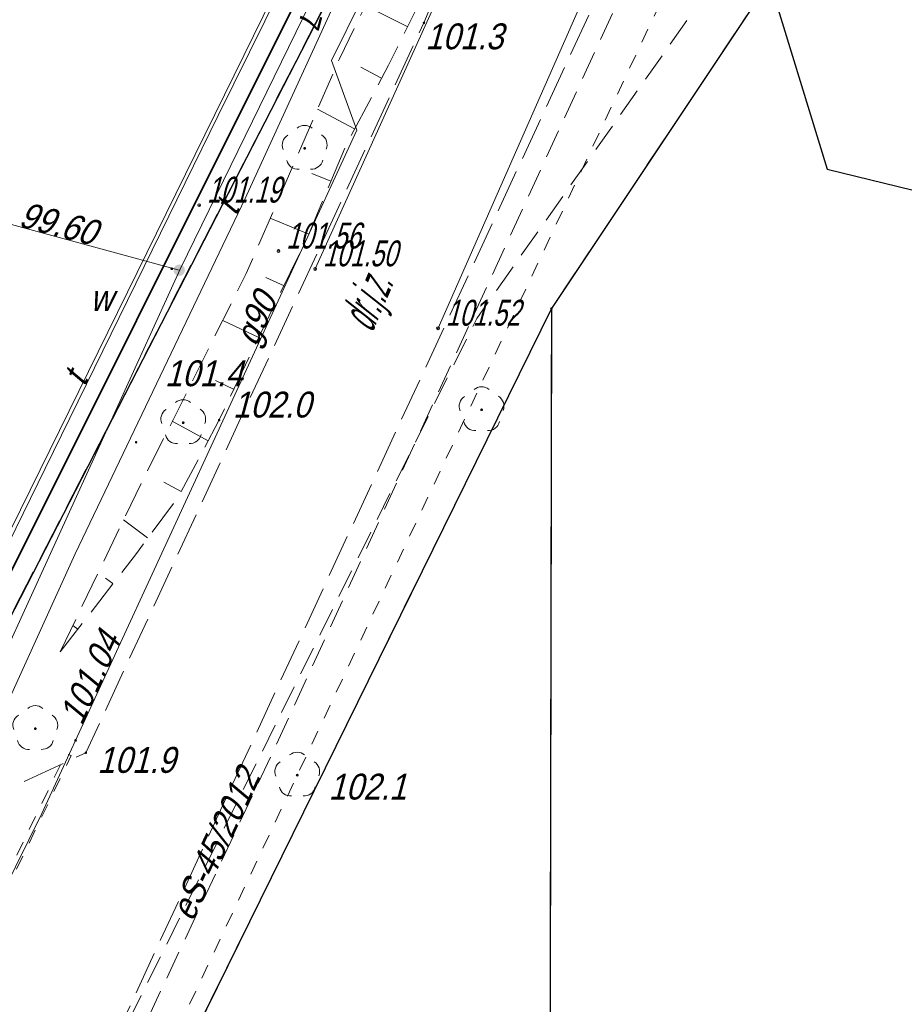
# Model space of a CAD drawing. Extents: x 6530721 to 6531385, y 5978377 to 5979143.
# Tile 69 of 146: x 6530876 to 6530907, y 5978803 to 5978837. Entities that reach past the tile are written whole.
import ezdxf

# ---------------------------------------------------------------- set-up
doc = ezdxf.new("R2010")
doc.units = 0
for name, pattern in [('AB_rokocin 2014-08-13 AC2004$0$0.5_0.5', [1, 0.5, -0.5]), ('AB_rokocin 2014-08-13 AC2004$0$1.0_0.5', [1.5, 1, -0.5]), ('AB_rokocin 2014-08-13 AC2004$0$1.5_0.5', [2, 1.5, -0.5]), ('AB_rokocin 2014-08-13 AC2004$0$823-500', [1.75, 1.25, -0.5]), ('AB_rokocin 2014-08-13 AC2004$0$l217_500', [2, 1.5, -0.5]), ('AB_rokocin 2014-08-13 AC2004$0$l219_500', [0])]:
    doc.linetypes.add(name, pattern=pattern)
for name, color, linetype, lineweight in [('AB-wymiarowa', 7, 'Continuous', 30), ('AB_rokocin 2014-08-13 AC2004$0$203-Punkt załamania granicy działki nie stabilizowany', 7, 'Continuous', 18), ('AB_rokocin 2014-08-13 AC2004$0$217-Granica konturu klasyfikcyjnego', 7, 'Continuous', 18), ('AB_rokocin 2014-08-13 AC2004$0$218-Granica użytku', 7, 'Continuous', 18), ('AB_rokocin 2014-08-13 AC2004$0$219-Linia granicy', 7, 'Continuous', 18), ('AB_rokocin 2014-08-13 AC2004$0$432-Jezdnia', 7, 'Continuous', 18), ('AB_rokocin 2014-08-13 AC2004$0$621-Punkt rzędnej przewodu-SWPOD', 7, 'Continuous', 18), ('AB_rokocin 2014-08-13 AC2004$0$621-Punkt rzędnej przewodu-SWPOD-Atr2', 7, 'Continuous', 18), ('AB_rokocin 2014-08-13 AC2004$0$623-Punkt rzędnej przewodu-SGPOD', 7, 'Continuous', 18), ('AB_rokocin 2014-08-13 AC2004$0$623-Punkt rzędnej przewodu-SGPOD-Atr3', 7, 'Continuous', 18), ('AB_rokocin 2014-08-13 AC2004$0$820-Skarpa nieumocniona', 7, 'Continuous', 18), ('AB_rokocin 2014-08-13 AC2004$0$823-Szczyt skarpy nieumocninej', 7, 'Continuous', 18), ('AB_rokocin 2014-08-13 AC2004$0$824-Podnóże skarpy nieumocninej', 7, 'Continuous', 18), ('AB_rokocin 2014-08-13 AC2004$0$903-Żywopłot', 7, 'Continuous', 18), ('AB_rokocin 2014-08-13 AC2004$0$drzewo liściaste (punkt)', 7, 'Continuous', 18), ('AB_rokocin 2014-08-13 AC2004$0$jezdnia (powierzchnia)', 7, 'Continuous', 18), ('AB_rokocin 2014-08-13 AC2004$0$kółeczka', 1, 'Continuous', 18), ('AB_rokocin 2014-08-13 AC2004$0$ogrodzenie trwałe (linia)', 7, 'Continuous', 18), ('AB_rokocin 2014-08-13 AC2004$0$przepust (powierzchnia)', 7, 'Continuous', 18), ('AB_rokocin 2014-08-13 AC2004$0$przewód elektroenergetyczny - projektowany (linia)-SE', 7, 'Continuous', 18), ('AB_rokocin 2014-08-13 AC2004$0$przewód elektroenergetyczny - projektowany (linia)-SE-Atr1', 7, 'Continuous', 18), ('AB_rokocin 2014-08-13 AC2004$0$przewód gazowy (linia)-SG', 7, 'Continuous', 18), ('AB_rokocin 2014-08-13 AC2004$0$przewód gazowy (linia)-SG-Atr1', 7, 'Continuous', 18), ('AB_rokocin 2014-08-13 AC2004$0$przewód kanalizacyjny - projektowany (linia)-SK', 7, 'Continuous', 18), ('AB_rokocin 2014-08-13 AC2004$0$przewód telekomunikacyjny (linia)-STPOD', 7, 'Continuous', 18), ('AB_rokocin 2014-08-13 AC2004$0$przewód telekomunikacyjny (linia)-STPOD-Atr1', 7, 'Continuous', 18), ('AB_rokocin 2014-08-13 AC2004$0$przewód wodociągowy (linia)-SW', 7, 'Continuous', 18), ('AB_rokocin 2014-08-13 AC2004$0$punkt wysokościowy naturalny', 7, 'Continuous', 18), ('AB_rokocin 2014-08-13 AC2004$0$punkt wysokościowy naturalny-Atr2', 7, 'Continuous', 18), ('AB_rokocin 2014-08-13 AC2004$0$wysokosci_asfalt', 7, 'Continuous', 18), ('AB_rokocin 2014-08-13 AC2004$0$zasuwa (punkt)-SW', 7, 'Continuous', 18), ('AB_rokocin 2014-08-13 AC2004$0$zasuwa (punkt)-SW-Atr17', 7, 'Continuous', 18), ('asf', 7, 'Continuous', 18)]:
    doc.layers.add(name, color=color, linetype=linetype, lineweight=lineweight)
for name, color, linetype in [('gaPionowe', 7, 'Continuous'), ('zzz.ga.oz_pion_wypelnienie', 7, 'Continuous'), ('zzz.gaVSDodTekst', 7, 'Continuous'), ('zzz.gaVSDomyslna', 7, 'Continuous'), ('zzz.gaVSNazwa', 7, 'Continuous'), ('zzz.gaVSStan', 7, 'Continuous'), ('zzz.gaVSWielkość', 7, 'Continuous')]:
    doc.layers.add(name, color=color, linetype=linetype)
doc.styles.add('AB_rokocin 2014-08-13 AC2004$0$Standard', font='txt')
doc.styles.add('GA4-ATR-TEXT', font='arial.ttf', dxfattribs={"width": 0.9})
doc.styles.get("Standard").update_dxf_attribs({"font": 'simplex.shx', "width": 0.75, "height": 1.25})
doc.linetypes.add('AB_rokocin 2014-08-13 AC2004$0$902-500', pattern='A,3.75,0,[1,ksztalty.shx,S=0.5,R=0,X=0,Y=0],3.75', length=7.5)
doc.linetypes.add('AB_rokocin 2014-08-13 AC2004$0$903-500', pattern='A,0,-0.001,0,[6,ksztalty.shx,S=0.667,R=0,X=0,Y=0],-3', length=3.001)
doc.dimstyles.new('GA4-LEADER', dxfattribs={"dimtxt": 1, "dimasz": 1, "dimexe": 1, "dimexo": 1, "dimgap": 1, "dimtad": 1, "dimtxsty": 'Standard', "dimcen": 1, "dimadec": 0, "dimazin": 0, "dimtfac": 1, "dimtmove": 0, "dimatfit": 3, "dimfxl": 1, "dimarcsym": 0})

# ---------------------------------------------------------------- blocks, each defined once
blk = doc.blocks.new('z.ga4.A-7_wyp_0')
at = {"color": 0, "linetype": 'ByBlock', "lineweight": -2}
blk.add_line((-356.5, 725.4), (356.5, 725.4), dxfattribs=at)
at = {"color": 0, "linetype": 'Continuous', "lineweight": 0, "const_width": 30}
blk.add_lwpolyline([(356.5, 710.4), (-356.5, 710.4, 0.563712), (-391, 653.3), (-33.8, 34.5, 0.563661), (32.9, 33.1), (390.2, 651.9, 0.577186), (356.5, 710.4)], format="xyb", close=True, dxfattribs=at)
at = {"color": 0, "linetype": 'ByBlock', "lineweight": -2}
blk.add_point((0, 0), dxfattribs=at)
blk = doc.blocks.new('z.ga4.A-7_wyp_1')
at = {"layer": 'zzz.ga.oz_pion_wypelnienie', "linetype": 'ByBlock', "lineweight": 0}
h = blk.add_hatch(color=0, dxfattribs=at)
edge = h.paths.add_edge_path()
edge.add_line((0, 695.4), (-356.5, 695.4))
edge.add_arc((-356.5, 671.4), 24, 90, 148.82094)
edge.add_arc((-356.5, 671.4), 24, 148.82094, 206.99438)
edge.add_line((-377.9, 660.5), (-20, 40.6))
edge.add_arc((-1.5, 51.3), 21.3, 210, 272.39616)
edge.add_arc((-1.8, 57.3), 27.3, 272.39616, 324.0339)
edge.add_line((20.3, 41.2), (378, 660.8))
edge.add_arc((359.5, 671.5), 21.4, 329.99734, 393.53983)
edge.add_arc((354.7, 668.3), 27.1, 33.53983, 87.05813)
edge.add_line((356.1, 695.4), (0, 695.4))
at = {"layer": 'zzz.ga.oz_pion_wypelnienie', "color": 0, "linetype": 'ByBlock', "lineweight": 0}
blk.add_lwpolyline([(0, 695.4), (-356.5, 695.4, 0.262443), (-377, 683.8, 0.259425), (-377.9, 660.5), (-20, 40.6, 0.279187), (-0.6, 30, 0.229204), (20.3, 41.2), (378, 660.8, 0.284586), (377.4, 683.3, 0.237857), (356.1, 695.4)], format="xyb", close=True, dxfattribs=at)
blk.add_point((0, 0), dxfattribs=at)
blk = doc.blocks.new('A-7-59151555588-vs')
at = {"layer": 'zzz.gaVSDomyslna', "color": 10, "lineweight": 0, "xscale": 0.8333333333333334, "yscale": 0.8333333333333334}
blk.add_blockref('z.ga4.A-7_wyp_0', (0, 0), dxfattribs=at)
at = {"layer": 'zzz.gaVSDomyslna', "color": 50, "lineweight": 0, "xscale": 0.8333333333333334, "yscale": 0.8333333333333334}
blk.add_blockref('z.ga4.A-7_wyp_1', (0, 0), dxfattribs=at)
at = {"layer": 'zzz.gaVSDodTekst', "style": 'GA4-ATR-TEXT', "flags": 1}
blk.add_attdef('AddText', (0, 0), '', height=1, dxfattribs=at)
at = {"layer": 'zzz.gaVSDomyslna', "style": 'GA4-ATR-TEXT', "flags": 1}
for tag in ['Width', 'Height', 'Position', 'Route']:
    blk.add_attdef(tag, (0, 0), '', height=1, dxfattribs=at)
at = {"layer": 'zzz.gaVSNazwa', "style": 'GA4-ATR-TEXT'}
blk.add_attdef('Name', (475, 377.259375), '', height=150, dxfattribs=at)
at = {"layer": 'zzz.gaVSStan', "style": 'GA4-ATR-TEXT'}
blk.add_attdef('State', (475, 122.259375), '', height=150, dxfattribs=at)
at = {"layer": 'zzz.gaVSWielkość', "style": 'GA4-ATR-TEXT', "flags": 1}
blk.add_attdef('Size', (0, 0), '', height=1, dxfattribs=at)
blk = doc.blocks.new('AB_rokocin 2014-08-13 AC2004$0$WSP')
at = {"layer": 'AB_rokocin 2014-08-13 AC2004$0$kółeczka', "color": 0, "linetype": 'Continuous'}
blk.add_circle((0, 0), 0.1, dxfattribs=at)
blk = doc.blocks.new('AB_rokocin 2014-08-13 AC2004$0$OP021')
at = {"linetype": 'Continuous', "lineweight": 13}
h = blk.add_hatch(color=0, dxfattribs=at)
edge = h.paths.add_edge_path()
edge.add_arc((0, 0), 0.05, 0, 360)
at = {"color": 0, "linetype": 'Continuous', "lineweight": 13}
for centre, start, end in [((0, 0.4), 49.272, 130.728), ((-0.38, 0.124), 121.308, 202.548), ((0.38, 0.124), 337.452, 58.692), ((-0.235, -0.324), 193.221, 274.871), ((0.235, -0.324), 265.129, 346.779)]:
    blk.add_arc(centre, 0.4, start, end, dxfattribs=at)
blk = doc.blocks.new('AB_rokocin 2014-08-13 AC2004$0$621')
at = {"linetype": 'Continuous', "lineweight": 0}
h = blk.add_hatch(color=0, dxfattribs=at)
edge = h.paths.add_edge_path()
edge.add_arc((0, 0), 0.05, 0, 360)
blk = doc.blocks.new('AB_rokocin 2014-08-13 AC2004$0$PW01')
at = {"linetype": 'Continuous', "lineweight": 13}
h = blk.add_hatch(color=0, dxfattribs=at)
edge = h.paths.add_edge_path()
edge.add_arc((0, 0), 0.045, 0, 360)
blk = doc.blocks.new('AB_rokocin 2014-08-13 AC2004$0$US25')
at = {"linetype": 'Continuous', "lineweight": 0}
h = blk.add_hatch(color=0, dxfattribs=at)
edge = h.paths.add_edge_path()
edge.add_arc((0, 0), 0.2, 0, 360)
blk = doc.blocks.new('AB_rokocin 2014-08-13 AC2004$0$203')
at = {"linetype": 'Continuous', "lineweight": 0}
h = blk.add_hatch(color=0, dxfattribs=at)
edge = h.paths.add_edge_path()
edge.add_arc((0, 0), 0.045, 0, 360)
blk = doc.blocks.new('AB_rokocin 2014-08-13 AC2004')
at = {"layer": 'AB_rokocin 2014-08-13 AC2004$0$217-Granica konturu klasyfikcyjnego', "color": 3, "linetype": 'AB_rokocin 2014-08-13 AC2004$0$l217_500', "lineweight": 18, "flags": 128}
for points in [[(6530872.9, 5978811.3), (6530887.79, 5978840.25)], [(6530872.9, 5978811.3), (6530887.79, 5978840.25)], [(6530894.37, 5978827.13), (6530902.71, 5978839.64)], [(6530894.37, 5978827.13), (6530902.71, 5978839.64)], [(6530858.31, 5978753.94), (6530894.37, 5978827.13)], [(6530858.31, 5978753.94), (6530894.37, 5978827.13)], [(6530894.2, 5978738.03), (6530894.37, 5978827.13)], [(6530894.2, 5978738.03), (6530894.37, 5978827.13)]]:
    blk.add_lwpolyline(points, dxfattribs=at)
at = {"layer": 'AB_rokocin 2014-08-13 AC2004$0$218-Granica użytku', "color": 7, "linetype": 'AB_rokocin 2014-08-13 AC2004$0$0.5_0.5', "lineweight": 18, "flags": 128}
blk.add_lwpolyline([(6531001.17, 5978721.69), (6531000.63, 5978732.43), (6530996.15, 5978739.32), (6530984.93, 5978759.47), (6530975.19, 5978775.23), (6530966.02, 5978789.33), (6530947.12, 5978815.35), (6530930.04, 5978841.98), (6530914.21, 5978864.57), (6530909.23, 5978867.86), (6530906.17, 5978863.28), (6530898.76, 5978839.04), (6530885.52, 5978810.89), (6530874.76, 5978788), (6530855.37, 5978751.06), (6530836.1, 5978722.27), (6530827.283, 5978708.346)], dxfattribs=at)
at = {"layer": 'AB_rokocin 2014-08-13 AC2004$0$219-Linia granicy', "color": 92, "linetype": 'AB_rokocin 2014-08-13 AC2004$0$l219_500', "lineweight": 30, "flags": 128}
for points in [[(6530887.79, 5978840.25), (6530872.9, 5978811.3)], [(6530887.79, 5978840.25), (6530872.9, 5978811.3)], [(6530902.71, 5978839.64), (6530894.37, 5978827.13)], [(6530902.71, 5978839.64), (6530894.37, 5978827.13)], [(6530894.37, 5978827.13), (6530858.31, 5978753.94)], [(6530894.37, 5978827.13), (6530858.31, 5978753.94)], [(6530894.37, 5978827.13), (6530894.2, 5978738.03)], [(6530894.37, 5978827.13), (6530894.2, 5978738.03)]]:
    blk.add_lwpolyline(points, dxfattribs=at)
at = {"layer": 'AB_rokocin 2014-08-13 AC2004$0$820-Skarpa nieumocniona', "color": 252, "linetype": 'Continuous', "lineweight": 18}
for p, q in [((6530889.35, 5978836.95), (6530887.89, 5978837.68)), ((6530888.45, 5978835.16), (6530887.74, 5978835.54)), ((6530887.51, 5978833.39), (6530886.22, 5978834.08)), ((6530886.69, 5978831.57), (6530886.03, 5978831.84)), ((6530885.92, 5978829.72), (6530884.58, 5978830.28)), ((6530885.06, 5978827.92), (6530884.43, 5978828.22)), ((6530884.18, 5978826.13), (6530882.93, 5978826.72)), ((6530883.32, 5978824.32), (6530882.67, 5978824.63)), ((6530882.42, 5978822.53), (6530881.17, 5978823.21)), ((6530881.48, 5978820.77), (6530880.87, 5978821.09)), ((6530880.31, 5978819.15), (6530879.47, 5978819.78)), ((6530879.1, 5978817.56), (6530878.84, 5978817.75)), ((6530877.88, 5978815.97), (6530877.71, 5978816.1))]:
    blk.add_line(p, q, dxfattribs=at)
at = {"layer": 'AB_rokocin 2014-08-13 AC2004$0$823-Szczyt skarpy nieumocninej', "color": 252, "linetype": 'AB_rokocin 2014-08-13 AC2004$0$823-500', "lineweight": 18, "flags": 128}
blk.add_lwpolyline([(6530877.27, 5978815.18), (6530879.92, 5978818.61), (6530881.34, 5978820.51), (6530882.78, 5978823.21)], dxfattribs=at)
at = {"layer": 'AB_rokocin 2014-08-13 AC2004$0$824-Podnóże skarpy nieumocninej', "color": 252, "linetype": 'AB_rokocin 2014-08-13 AC2004$0$823-500', "lineweight": 18, "flags": 128}
blk.add_lwpolyline([(6530877.27, 5978815.18), (6530878.57, 5978817.9), (6530880.13, 5978821.13), (6530883.74, 5978828.35), (6530886.99, 5978835.83), (6530889.72, 5978841.41), (6530889.94, 5978841.91), (6530890.78, 5978845.64), (6530891.75, 5978850.16), (6530892.18, 5978852.02)], dxfattribs=at)
at = {"layer": 'AB_rokocin 2014-08-13 AC2004$0$903-Żywopłot', "color": 7, "linetype": 'AB_rokocin 2014-08-13 AC2004$0$903-500', "lineweight": 18, "flags": 128}
blk.add_lwpolyline([(6530872.63, 5978811.99), (6530872.16, 5978812.57), (6530886.7, 5978842.14), (6530888.92, 5978849.73), (6530871.77, 5978854.36)], dxfattribs=at)
at = {"layer": 'AB_rokocin 2014-08-13 AC2004$0$jezdnia (powierzchnia)', "color": 252, "linetype": 'AB_rokocin 2014-08-13 AC2004$0$1.5_0.5', "lineweight": 18, "flags": 128}
for points in [[(6530825.619, 5978710.135), (6530834.4, 5978723.5), (6530846.02, 5978741.67), (6530861.62, 5978766.64), (6530872.11, 5978786.48), (6530896.78, 5978839.74), (6530899.3, 5978847.98), (6530901.26, 5978858.05)], [(6530894.9, 5978851.33), (6530893.28, 5978845.28), (6530889.93, 5978837.08), (6530878.16, 5978811.67), (6530874.58, 5978810), (6530871.69, 5978810.03)], [(6530894.33, 5978851.31), (6530891.82, 5978842.98), (6530890.87, 5978839.98), (6530888.7, 5978835.61), (6530887.23, 5978832.85), (6530885.86, 5978829.58), (6530884.19, 5978826.16), (6530882.78, 5978823.21)]]:
    blk.add_lwpolyline(points, dxfattribs=at)
at = {"layer": 'AB_rokocin 2014-08-13 AC2004$0$kółeczka', "color": 7, "linetype": 'ByBlock'}
for p in [(6530882.106, 5978830.732, 101.188), (6530882.106, 5978830.732, 101.188), (6530882.106, 5978830.732, 101.188), (6530884.868, 5978829.134, 101.559), (6530884.868, 5978829.134, 101.559), (6530884.868, 5978829.134, 101.559), (6530886.146, 5978828.514, 101.496), (6530886.146, 5978828.514, 101.496), (6530886.146, 5978828.514, 101.496), (6530890.423, 5978826.448, 101.524), (6530890.423, 5978826.448, 101.524), (6530890.423, 5978826.448, 101.524)]:
    blk.add_point(p, dxfattribs=at)
at = {"layer": 'AB_rokocin 2014-08-13 AC2004$0$kółeczka', "color": 1, "linetype": 'ByBlock'}
for p in [(6530882.106, 5978830.732, 101.188), (6530884.868, 5978829.134, 101.559), (6530886.146, 5978828.514, 101.496), (6530890.423, 5978826.448, 101.524)]:
    blk.add_point(p, dxfattribs=at)
at = {"layer": 'AB_rokocin 2014-08-13 AC2004$0$ogrodzenie trwałe (linia)', "color": 252, "linetype": 'AB_rokocin 2014-08-13 AC2004$0$902-500', "lineweight": 35, "flags": 128}
blk.add_lwpolyline([(6530854.01, 5978860.07), (6530889.82, 5978850.64), (6530887.49, 5978841.87), (6530872.34, 5978811.57), (6530860.74, 5978815.1), (6530856.78, 5978816.13), (6530852.19, 5978817.32), (6530851.22, 5978817.57), (6530845.21, 5978819.17), (6530844.44, 5978819.4), (6530843.49, 5978819.65)], dxfattribs=at)
at = {"layer": 'AB_rokocin 2014-08-13 AC2004$0$przepust (powierzchnia)', "color": 7, "linetype": 'AB_rokocin 2014-08-13 AC2004$0$0.5_0.5', "lineweight": 18, "flags": 128}
blk.add_lwpolyline([(6530872.71, 5978801.8), (6530877.46, 5978811.63), (6530877.65, 5978811.57), (6530872.9, 5978801.7)], dxfattribs=at)
at = {"layer": 'AB_rokocin 2014-08-13 AC2004$0$przewód elektroenergetyczny - projektowany (linia)-SE', "color": 1, "linetype": 'AB_rokocin 2014-08-13 AC2004$0$1.0_0.5', "lineweight": 18, "flags": 128}
blk.add_lwpolyline([(6530826.972, 5978708.68), (6530827.24, 5978709.09), (6530834.58, 5978722.01), (6530844.3, 5978737.61), (6530851.06, 5978748.63), (6530857.75, 5978759.14), (6530864.58, 5978771.22), (6530872.94, 5978786.68), (6530885.26, 5978812.96), (6530898.25, 5978841.23), (6530902.68, 5978856.6), (6530904.26, 5978865.5), (6530895.64, 5978867.12), (6530896.81, 5978878.73), (6530897.37, 5978886.45), (6530914.59, 5978888.09), (6530916.6, 5978883.13), (6530918.66, 5978878.97), (6530922.67, 5978870.07), (6530922.8, 5978868.04), (6530926.81, 5978860.82), (6530928.6, 5978857.83), (6530930.08, 5978855.53), (6530931.41, 5978853.22), (6530934.81, 5978847.74), (6530938.18, 5978842.74), (6530940.61, 5978838.92), (6530943.7, 5978834.57), (6530946.08, 5978831.07), (6530948, 5978828.22), (6530952.41, 5978821.5), (6530956.94, 5978815.04), (6530960.54, 5978809.91), (6530964.29, 5978804.42), (6530967.77, 5978799.56), (6530971.05, 5978794.9), (6530973.84, 5978790.63), (6530976.58, 5978786.57), (6530980.58, 5978780.71), (6530982.7, 5978777.62), (6530985.22, 5978773.81), (6530988.34, 5978769.04), (6530989.92, 5978766.7), (6530990.46, 5978765.93), (6530990.37, 5978765.15), (6530991.83, 5978763.13), (6530996.06, 5978757.13), (6530999.57, 5978752.09), (6531000.82, 5978750.32), (6531001.94, 5978748.65), (6531002.55, 5978747.77), (6531005.3, 5978743.83), (6531008.21, 5978739.6), (6531012.63, 5978733.34), (6531017.03, 5978727.14), (6531023.63, 5978717.51), (6531029.4, 5978709.03), (6531033.24, 5978703.44), (6531036.36, 5978699.89), (6531039.9, 5978695.78), (6531042.87, 5978692.37), (6531049.22, 5978685.3), (6531061.9, 5978670.96), (6531061.63, 5978668.76), (6531063.68, 5978666.4), (6531066.09, 5978666.33), (6531071.01, 5978660.91), (6531074.47, 5978660.91), (6531079.98, 5978654.09), (6531082.92, 5978659.36), (6531086.03, 5978664.59), (6531092.01, 5978675.8), (6531094.55, 5978679.72)], dxfattribs=at)
at = {"layer": 'AB_rokocin 2014-08-13 AC2004$0$przewód gazowy (linia)-SG', "color": 40, "linetype": 'Continuous', "lineweight": 18, "flags": 128}
blk.add_lwpolyline([(6530866.99, 5978790.07), (6530876.63, 5978809.56), (6530887.59, 5978833.34), (6530886.71, 5978835.77), (6530888.87, 5978840.15), (6530888.86, 5978842.38), (6530892.53, 5978850.43), (6530895.62, 5978865.87), (6530896.89, 5978866.81), (6530898.52, 5978884.1), (6530913.39, 5978886.25), (6530914.43, 5978886.4)], dxfattribs=at)
at = {"layer": 'AB_rokocin 2014-08-13 AC2004$0$przewód kanalizacyjny - projektowany (linia)-SK', "color": 32, "linetype": 'AB_rokocin 2014-08-13 AC2004$0$1.0_0.5', "lineweight": 18, "flags": 128}
blk.add_lwpolyline([(6530896.5, 5978861.93), (6530903.98, 5978859.93), (6530901.81, 5978841.02), (6530891.77, 5978826.79), (6530873.33, 5978789.58), (6530843.52, 5978735.52), (6530825.994, 5978709.731)], dxfattribs=at)
at = {"layer": 'AB_rokocin 2014-08-13 AC2004$0$przewód telekomunikacyjny (linia)-STPOD', "color": 30, "linetype": 'Continuous', "lineweight": 18, "flags": 128}
for points in [[(6530901.79, 5978970.5), (6530901.07, 5978964.3), (6530900.4, 5978955.75), (6530899.75, 5978946.53), (6530899, 5978937.36), (6530898.01, 5978928.4), (6530896.74, 5978916.21), (6530896.41, 5978909.27), (6530896.2, 5978900.94), (6530897.02, 5978889.89), (6530896.25, 5978881.02), (6530895.21, 5978869.55), (6530894.07, 5978859.93), (6530893.16, 5978854.27), (6530891.31, 5978850.17), (6530887.9, 5978840.12), (6530883.71, 5978830.96), (6530877.79, 5978818.59), (6530872.88, 5978807.8)], [(6530873.4, 5978814.75), (6530876.74, 5978821.57), (6530882.77, 5978833.86), (6530887.65, 5978843.74)]]:
    blk.add_lwpolyline(points, dxfattribs=at)
at = {"layer": 'AB_rokocin 2014-08-13 AC2004$0$przewód wodociągowy (linia)-SW', "color": 5, "linetype": 'Continuous', "lineweight": 18, "flags": 128}
for points in [[(6530868.5, 5978803.61), (6530869.27, 5978803.32), (6530870.75, 5978806.22), (6530874.57, 5978813.47), (6530881.44, 5978828.51), (6530887.74, 5978841.39), (6530890.62, 5978851.55)], [(6530857.14, 5978835.03), (6530857.24, 5978835.25), (6530865.51, 5978832.83), (6530873.22, 5978830.7), (6530881.41, 5978828.47)]]:
    blk.add_lwpolyline(points, dxfattribs=at)
at = {"layer": 'AB_rokocin 2014-08-13 AC2004$0$203-Punkt załamania granicy działki nie stabilizowany', "color": 7, "linetype": 'Continuous', "lineweight": 18, "rotation": 171.887}
blk.add_blockref('AB_rokocin 2014-08-13 AC2004$0$203', (6530894.37, 5978827.13), dxfattribs=at)
at = {"layer": 'AB_rokocin 2014-08-13 AC2004$0$621-Punkt rzędnej przewodu-SWPOD', "color": 5, "linetype": 'Continuous', "lineweight": 18}
blk.add_blockref('AB_rokocin 2014-08-13 AC2004$0$621', (6530881.15, 5978828.52), dxfattribs=at)
at = {"layer": 'AB_rokocin 2014-08-13 AC2004$0$623-Punkt rzędnej przewodu-SGPOD', "color": 52, "linetype": 'Continuous', "lineweight": 18, "rotation": 65.25500000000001}
blk.add_blockref('AB_rokocin 2014-08-13 AC2004$0$621', (6530877.8, 5978812.1), dxfattribs=at)
at = {"layer": 'AB_rokocin 2014-08-13 AC2004$0$drzewo liściaste (punkt)', "color": 94, "linetype": 'Continuous', "lineweight": 13, "rotation": 0.297}
for p in [(6530885.78, 5978832.71), (6530891.94, 5978823.61), (6530881.55, 5978823.16), (6530876.4, 5978812.51), (6530885.52, 5978810.89)]:
    blk.add_blockref('AB_rokocin 2014-08-13 AC2004$0$OP021', p, dxfattribs=at)
at = {"layer": 'AB_rokocin 2014-08-13 AC2004$0$kółeczka', "color": 252, "linetype": 'Continuous', "xscale": 0.5, "yscale": 0.5, "zscale": 0.5}
for p in [(6530882.106, 5978830.732), (6530884.868, 5978829.134), (6530886.146, 5978828.514), (6530890.423, 5978826.448)]:
    blk.add_blockref('AB_rokocin 2014-08-13 AC2004$0$WSP', p, dxfattribs=at)
at = {"layer": 'AB_rokocin 2014-08-13 AC2004$0$punkt wysokościowy naturalny', "color": 7, "linetype": 'Continuous', "lineweight": 13}
for p in [(6530889.93, 5978837.08), (6530882.8, 5978823.25), (6530879.91, 5978822.48), (6530878.16, 5978811.67), (6530885.52, 5978810.89)]:
    blk.add_blockref('AB_rokocin 2014-08-13 AC2004$0$PW01', p, dxfattribs=at)
at = {"layer": 'AB_rokocin 2014-08-13 AC2004$0$zasuwa (punkt)-SW', "color": 7, "linetype": 'Continuous', "lineweight": 13, "rotation": 331.407}
blk.add_blockref('AB_rokocin 2014-08-13 AC2004$0$US25', (6530881.41, 5978828.47), dxfattribs=at)
at = {"layer": 'AB_rokocin 2014-08-13 AC2004$0$432-Jezdnia', "color": 7, "linetype": 'Continuous', "lineweight": 20, "style": 'AB_rokocin 2014-08-13 AC2004$0$Standard', "oblique": 15, "width": 0.467}
blk.add_text('dr.j.z.', height=1.25, rotation=66.636, dxfattribs=at).set_placement((6530888.13, 5978826.27))
at = {"layer": 'AB_rokocin 2014-08-13 AC2004$0$621-Punkt rzędnej przewodu-SWPOD-Atr2', "color": 5, "linetype": 'ByBlock', "lineweight": 20, "style": 'AB_rokocin 2014-08-13 AC2004$0$Standard', "oblique": 15, "width": 0.9}
blk.add_text('99.60', height=0.9, rotation=345.498, dxfattribs=at).set_placement((6530875.78, 5978830))
at = {"layer": 'AB_rokocin 2014-08-13 AC2004$0$623-Punkt rzędnej przewodu-SGPOD-Atr3', "color": 52, "linetype": 'ByBlock', "lineweight": 20, "style": 'AB_rokocin 2014-08-13 AC2004$0$Standard', "oblique": 15, "width": 0.9}
blk.add_text('101.04', height=0.9, rotation=65.255, dxfattribs=at).set_placement((6530878.02, 5978812.58))
at = {"layer": 'AB_rokocin 2014-08-13 AC2004$0$przewód elektroenergetyczny - projektowany (linia)-SE-Atr1', "color": 1, "linetype": 'ByBlock', "lineweight": 20, "style": 'AB_rokocin 2014-08-13 AC2004$0$Standard', "oblique": 15, "width": 0.9}
blk.add_text('eS-45/2012', height=0.9, rotation=64.901, dxfattribs=at).set_placement((6530881.88, 5978805.75))
at = {"layer": 'AB_rokocin 2014-08-13 AC2004$0$przewód gazowy (linia)-SG-Atr1', "color": 40, "linetype": 'ByBlock', "lineweight": 20, "style": 'AB_rokocin 2014-08-13 AC2004$0$Standard', "oblique": 15, "width": 0.9}
blk.add_text('g90', height=0.9, rotation=65.255, dxfattribs=at).set_placement((6530884.101, 5978825.771))
at = {"layer": 'AB_rokocin 2014-08-13 AC2004$0$przewód telekomunikacyjny (linia)-STPOD-Atr1', "color": 30, "linetype": 'ByBlock', "lineweight": 20, "style": 'AB_rokocin 2014-08-13 AC2004$0$Standard', "oblique": 15, "width": 0.9}
for p in [(6530883.4, 5978830.32), (6530878.12, 5978824.38)]:
    blk.add_text('t', height=0.9, rotation=64.885, dxfattribs=at).set_placement(p)
at = {"layer": 'AB_rokocin 2014-08-13 AC2004$0$punkt wysokościowy naturalny-Atr2', "color": 252, "linetype": 'ByBlock', "lineweight": 20, "style": 'AB_rokocin 2014-08-13 AC2004$0$Standard', "oblique": 15, "width": 0.9}
for s, p in [('101.3', (6530889.98, 5978836.16)), ('101.4', (6530880.91, 5978824.43)), ('102.0', (6530883.28, 5978823.34)), ('101.9', (6530878.56, 5978810.97)), ('102.1', (6530886.61, 5978810.04))]:
    blk.add_text(s, height=0.9, dxfattribs=at).set_placement(p)
at = {"layer": 'AB_rokocin 2014-08-13 AC2004$0$wysokosci_asfalt', "color": 252, "linetype": 'ByBlock', "lineweight": 20, "style": 'AB_rokocin 2014-08-13 AC2004$0$Standard', "oblique": 15, "width": 0.7}
for s, p in [('101.19', (6530882.376, 5978830.822)), ('101.56', (6530885.138, 5978829.224)), ('101.50', (6530886.416, 5978828.604)), ('101.52', (6530890.693, 5978826.538))]:
    blk.add_text(s, height=0.9, dxfattribs=at).set_placement(p)
at = {"layer": 'AB_rokocin 2014-08-13 AC2004$0$zasuwa (punkt)-SW-Atr17', "color": 7, "linetype": 'ByBlock', "lineweight": 20, "style": 'AB_rokocin 2014-08-13 AC2004$0$Standard', "oblique": 15, "width": 0.9}
blk.add_text('w', height=0.9, dxfattribs=at).set_placement((6530878.31, 5978827.05))

msp = doc.modelspace()

# ---------------------------------------------------------------- block references
at = {"layer": 'AB-wymiarowa'}
msp.add_blockref('AB_rokocin 2014-08-13 AC2004', (0, 0), dxfattribs=at)

# ---------------------------------------------------------------- next in the draw order: linework, layer by layer
at = {"layer": 'asf', "lineweight": 18, "flags": 128}
for points in [[(6530965.463, 5978791.775), (6530956.703, 5978804.68), (6530948.479, 5978816.616), (6530940.543, 5978828.306), (6530932.354, 5978840.3), (6530924.641, 5978851.771), (6530916.623, 5978865.335), (6530916.124, 5978866.306), (6530912.422, 5978871.929), (6530906.817, 5978870.941), (6530904.531, 5978869.019), (6530903.046, 5978866.07), (6530901.338, 5978858.407), (6530897.148, 5978841.721), (6530890.423, 5978826.448)], [(6530879.85, 5978853.49), (6530884.432, 5978853.422), (6530893.663, 5978850.137), (6530892.649, 5978842.886), (6530886.146, 5978828.514)]]:
    msp.add_lwpolyline(points, dxfattribs=at)

# ---------------------------------------------------------------- next in the draw order: block references
at = {"layer": 'gaPionowe', "xscale": 0.005, "yscale": 0.005, "zscale": 0.005, "rotation": 255.0762373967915}
msp.add_blockref('A-7-59151555588-vs', (6530884.739, 5978841.301), dxfattribs=at).add_auto_attribs({'Name': 'A-7', 'State': 'prj'})

# ---------------------------------------------------------------- next in the draw order: leaders
at = {"layer": 'gaPionowe'}
for points in [[(6530903.586, 5978850.982), (6530911.069, 5978837.469), (6530918.618, 5978836.031)], [(6530900.729, 5978842.562), (6530903.974, 5978831.992), (6530917.181, 5978828.755)]]:
    msp.add_leader(points, dimstyle='GA4-LEADER', override={"dimasz": 0.3}, dxfattribs=at)

doc.saveas('drawing.dxf')
